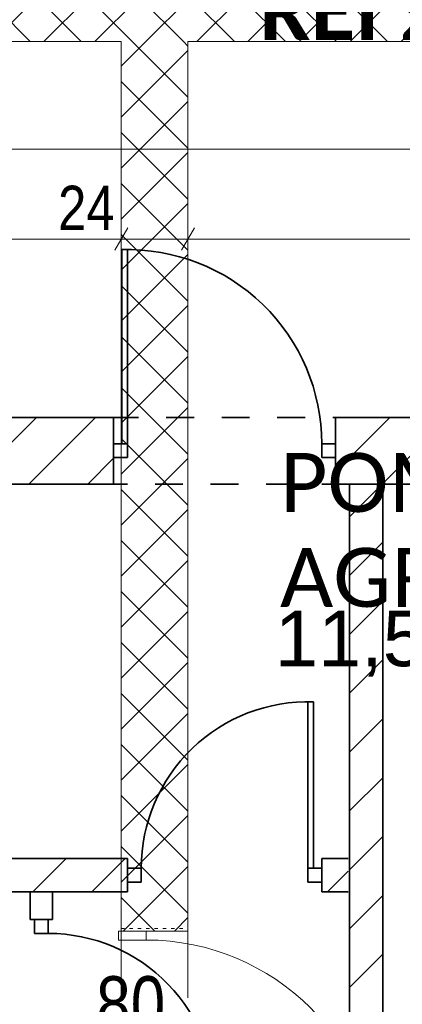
# Model space of a CAD drawing. Header units: centimetres. Extents: x 18292 to 3593338517, y 11794 to 62103.
# Tile 32 of 147: x 28440 to 28578, y 55912 to 56267. Entities that reach past the tile are written whole.
import ezdxf

# ---------------------------------------------------------------- set-up
doc = ezdxf.new("R2010")
doc.units = ezdxf.units.CM
doc.header["$MEASUREMENT"] = 0
for name, pattern in [('Dashed-002', [20, 10, -10]), ('Kreski-Szerokie', [3, 1.2, -1.8]), ('Przerywana', [48, 24, -24])]:
    doc.linetypes.add(name, pattern=pattern)
for name, color, linetype in [('499-Wymiary i opisy', 7, 'Continuous'), ('___WYBURZENIA', 7, 'Continuous'), ('__PROJEKTOWANE', 7, 'Continuous'), ('MF_OKNA', 7, 'Continuous')]:
    doc.layers.add(name, color=color, linetype=linetype)
doc.styles.add('GENERATED_STYLE_1', font='txt')
doc.styles.add('GENERATED_STYLE_2', font='txt')
doc.styles.add('GENERATED_STYLE_4', font='txt')
doc.styles.add('GENERATED_STYLE_7', font='txt')
doc.styles.add('GENERATED_STYLE_8', font='txt')
doc.dimstyles.new('GENERATED_STYLE__1', dxfattribs={"dimtxt": 16, "dimasz": 6.08, "dimexe": 0.18, "dimexo": 0.0625, "dimgap": 0.09, "dimtad": 1, "dimtih": 1, "dimtoh": 1, "dimdec": 0, "dimzin": 0, "dimdsep": 46, "dimtxsty": 'GENERATED_STYLE_4', "dimblk": 'ARROWHEAD_2', "dimblk1": 'ARROWHEAD_2', "dimblk2": 'ARROWHEAD_2', "dimcen": 0.09, "dimse1": 1, "dimse2": 1, "dimclrd": 7, "dimclre": 7, "dimclrt": 7, "dimadec": 0, "dimazin": 0, "dimtfac": 1, "dimtdec": 4, "dimtmove": 0, "dimatfit": 3, "dimfxl": 0, "dimtolj": 1, "dimtzin": 0, "dimarcsym": 0})
doc.dimstyles.new('GENERATED_STYLE__6', dxfattribs={"dimtxt": 16, "dimasz": 6.08, "dimexe": 0.18, "dimexo": 0.0625, "dimgap": 0.09, "dimtad": 1, "dimdec": 0, "dimzin": 0, "dimdsep": 46, "dimtxsty": 'GENERATED_STYLE_1', "dimblk": 'ARROWHEAD_2', "dimblk1": 'ARROWHEAD_2', "dimblk2": 'ARROWHEAD_2', "dimcen": 0.09, "dimse1": 1, "dimse2": 1, "dimclrd": 7, "dimclre": 7, "dimclrt": 7, "dimadec": 0, "dimazin": 0, "dimtfac": 1, "dimtdec": 4, "dimtmove": 0, "dimatfit": 3, "dimfxl": 0, "dimtolj": 1, "dimtzin": 0, "dimarcsym": 0})
pattern_1 = [(45, (4868174.165, 3898003.605), (-10.606601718, 10.606601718), [])]
pattern_2 = [(45, (4868174.165, 3898003.605), (-9.192387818, 9.192387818), []), (135, (4868174.165, 3898003.605), (9.192387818, 9.192387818), [])]

# ---------------------------------------------------------------- blocks, each defined once
blk = doc.blocks.new('Drzwi metalowe 21_4')
at = {"layer": '__PROJEKTOWANE', "color": 7, "linetype": 'Continuous', "lineweight": 13}
blk.add_line((41.8, 0), (41.8, 83.6), dxfattribs=at)
at = {"layer": '__PROJEKTOWANE', "color": 150, "linetype": 'Continuous', "lineweight": 13}
for p, q in [((-45, 15), (-49.3, 15)), ((-45, 15), (-49.3, 15)), ((-45, 15), (-45, 0)), ((-45, 15), (-45, 0)), ((-45, 15), (-45, 0)), ((45, 15), (45, 0)), ((45, 15), (45, 0)), ((45, 15), (45, 0)), ((45, 15), (49.3, 15)), ((45, 15), (49.3, 15)), ((-45, 0), (-45, -9)), ((-45, 0), (-45, -9)), ((45, 0), (45, -9)), ((45, 0), (45, -9)), ((-45, -9), (-49.3, -9)), ((-45, -9), (-49.3, -9)), ((45, -9), (49.3, -9)), ((45, -9), (49.3, -9))]:
    blk.add_line(p, q, dxfattribs=at)
at = {"layer": '__PROJEKTOWANE', "color": 7, "linetype": 'Przerywana', "lineweight": 13}
for p, q in [((-45, 15), (45, 15)), ((-45, -9), (45, -9))]:
    blk.add_line(p, q, dxfattribs=at)
at = {"layer": '__PROJEKTOWANE', "color": 7, "linetype": 'Continuous', "lineweight": 15}
for p, q in [((-41.8, 0), (-45, 0)), ((-45, 0), (-45, -10)), ((-41.8, -10), (-41.8, 0)), ((45, 0), (41.8, 0)), ((41.8, 0), (41.8, -10)), ((45, -10), (45, 0)), ((-45, -10), (-41.8, -10)), ((41.8, -10), (45, -10))]:
    blk.add_line(p, q, dxfattribs=at)
at = {"layer": '__PROJEKTOWANE', "color": 7, "linetype": 'Continuous', "lineweight": 13}
blk.add_arc((41.8, 0), 83.6, 90, 180, dxfattribs=at)
blk = doc.blocks.new('*D78', base_point=(4868174.17, 3898003.61))
at = {"layer": '499-Wymiary i opisy', "color": 7, "linetype": 'Continuous', "lineweight": 13}
for p, q in [((28217.88, 56181.79), (28217.88, 56193.79)), ((28476.7, 56181.79), (28476.7, 56193.79)), ((28220.19, 56191.79), (28215.57, 56183.79)), ((28479.01, 56191.79), (28474.39, 56183.79)), ((28213.97, 56187.79), (28217.88, 56187.79)), ((28217.88, 56187.79), (28476.7, 56187.79))]:
    blk.add_line(p, q, dxfattribs=at)
at = {"layer": '499-Wymiary i opisy', "color": 7, "lineweight": 13, "char_height": 16, "attachment_point": 7, "style": 'GENERATED_STYLE_4'}
for s, insert in [('\\A1;{\\pql;\\fArial Narrow|b0|i0|c238|p34;259}', (28321.69, 56190.99)), ('\\A1;{\\pql;\\fArial Narrow|b0|i0|c238|p34;24}', (28453.91, 56190.99))]:
    blk.add_mtext(s, dxfattribs=dict(at, insert=insert))
blk = doc.blocks.new('ARROWHEAD_2')
at = {"color": 0, "linetype": 'Continuous', "lineweight": 0}
for p, q in [((-0.378, -0.655), (0.378, 0.655)), ((0, 0), (-1, 0))]:
    blk.add_line(p, q, dxfattribs=at)
blk = doc.blocks.new('*D79', base_point=(4868174.17, 3898003.61))
at = {"layer": '499-Wymiary i opisy', "color": 7, "linetype": 'Continuous', "lineweight": 13}
for p, q in [((28476.7, 56181.79), (28476.7, 56193.79)), ((28500.7, 56181.79), (28500.7, 56193.79)), ((28479.01, 56191.79), (28474.39, 56183.79)), ((28503.01, 56191.79), (28498.39, 56183.79)), ((28476.7, 56187.79), (28500.7, 56187.79))]:
    blk.add_line(p, q, dxfattribs=at)
blk = doc.blocks.new('*D80', base_point=(4868174.17, 3898003.61))
at = {"layer": '499-Wymiary i opisy', "color": 7, "linetype": 'Continuous', "lineweight": 13}
for p, q in [((28500.7, 56181.79), (28500.7, 56193.79)), ((28781.88, 56181.79), (28781.88, 56193.79)), ((28503.01, 56191.79), (28498.39, 56183.79)), ((28784.19, 56191.79), (28779.57, 56183.79)), ((28500.7, 56187.79), (28781.88, 56187.79))]:
    blk.add_line(p, q, dxfattribs=at)
at = {"layer": '499-Wymiary i opisy', "color": 7, "lineweight": 13, "char_height": 16, "attachment_point": 7, "style": 'GENERATED_STYLE_4'}
for s, insert in [('\\A1;{\\pql;\\fArial Narrow|b0|i0|c238|p34;281}', (28615.69, 56190.99)), ('\\A1;{\\pql;\\fArial Narrow|b0|i0|c238|p34;12}', (28759.09, 56190.99))]:
    blk.add_mtext(s, dxfattribs=dict(at, insert=insert))
blk = doc.blocks.new('*D126', base_point=(4868174.17, 3898003.61))
at = {"layer": '499-Wymiary i opisy', "color": 7, "linetype": 'Continuous', "lineweight": 13}
for p, q in [((31249.77, 59744.18), (31241.77, 59748.8)), ((31245.77, 59746.49), (31245.77, 59750.41)), ((31251.77, 59746.49), (31239.77, 59746.49)), ((31245.77, 52927.49), (31245.77, 59746.49)), ((31251.77, 52927.49), (31239.77, 52927.49)), ((31241.77, 52929.8), (31249.77, 52925.18)), ((31245.77, 52923.58), (31245.77, 52927.49))]:
    blk.add_line(p, q, dxfattribs=at)
at = {"layer": '499-Wymiary i opisy', "color": 7, "lineweight": 13, "insert": (31242.57, 56311.39), "char_height": 16, "attachment_point": 7, "rotation": 90, "style": 'GENERATED_STYLE_1'}
blk.add_mtext('\\A1;{\\pql;\\fArial Narrow|b1|i0|c238|p34;6\xa0819}', dxfattribs=at)

msp = doc.modelspace()

# ---------------------------------------------------------------- hatches: boundary and pattern name
at = {"layer": '___WYBURZENIA', "linetype": 'Continuous', "lineweight": 35}
h = msp.add_hatch(dxfattribs=at)
h.set_pattern_fill('bloczki_ceramiczne_000a', color=30, style=0, pattern_type=2)
h.set_pattern_definition(pattern_1)
h.paths.add_polyline_path([(28473.88, 56123.49), (28312.88, 56123.49), (28312.88, 56099.49), (28473.88, 56099.49)])
h = msp.add_hatch(dxfattribs=at)
h.set_pattern_fill('bloczki_ceramiczne_000a', color=30, style=0, pattern_type=2)
h.set_pattern_definition(pattern_1)
h.paths.add_polyline_path([(28623.88, 56123.49), (28553.88, 56123.49), (28553.88, 56099.49), (28623.88, 56099.49)])
h = msp.add_hatch(dxfattribs=at)
h.set_pattern_fill('bloczki_ceramiczne_000a', color=30, style=0, pattern_type=2)
h.set_pattern_definition(pattern_1)
h.paths.add_polyline_path([(28317.88, 55964.49), (28317.88, 55820.49), (28329.88, 55820.49), (28329.88, 55952.49), (28478.88, 55952.49), (28478.88, 55964.49), (28364.88, 55964.49), (28364.88, 56099.49), (28352.88, 56099.49), (28352.88, 55964.49), (28329.38, 55964.49)])
h = msp.add_hatch(dxfattribs=at)
h.set_pattern_fill('bloczki_ceramiczne_000a', color=30, style=0, pattern_type=2)
h.set_pattern_definition(pattern_1)
h.paths.add_polyline_path([(28570.88, 55820.49), (28570.88, 56099.49), (28558.88, 56099.49), (28558.88, 55820.49)])
at = {"layer": '___WYBURZENIA', "linetype": 'Continuous', "lineweight": 13, "true_color": 0x6a6a6a}
h = msp.add_hatch(dxfattribs=at)
h.set_pattern_fill('ceg3a_zwyk3a_000a', color=251, style=0, pattern_type=2)
h.set_pattern_definition(pattern_1)
h.paths.add_polyline_path([(28558.38, 55964.49), (28548.88, 55964.49), (28548.88, 55952.49), (28558.38, 55952.49)])
at = {"layer": '__PROJEKTOWANE', "linetype": 'Continuous', "lineweight": 0, "true_color": 0x000000}
h = msp.add_hatch(dxfattribs=at)
h.set_pattern_fill('Concrete_Block_000a', color=18, style=0, pattern_type=2)
h.set_pattern_definition(pattern_2)
h.paths.add_polyline_path([(28217.88, 56258.99), (28793.88, 56258.99), (28793.88, 56282.99), (28217.88, 56282.99)])
h = msp.add_hatch(dxfattribs=at)
h.set_pattern_fill('Concrete_Block_000a', color=18, style=0, pattern_type=2)
h.set_pattern_definition(pattern_2)
h.paths.add_polyline_path([(28476.7, 56258.99), (28476.7, 55938.32), (28500.7, 55938.32), (28500.7, 56258.99)])

# ---------------------------------------------------------------- linework, layer by layer
at = {"layer": '___WYBURZENIA', "color": 30, "linetype": 'Continuous', "lineweight": 35}
for p, q in [((28476.88, 56113.99), (28476.88, 56183.97)), ((28478.88, 56113.99), (28478.88, 56183.99)), ((28312.88, 56123.49), (28473.88, 56123.49)), ((28473.88, 56123.49), (28473.88, 56099.49)), ((28623.88, 56123.49), (28553.88, 56123.49)), ((28553.88, 56123.49), (28553.88, 56099.49)), ((28562.88, 56123.49), (28623.88, 56123.49)), ((28478.88, 56113.99), (28473.88, 56113.99)), ((28473.88, 56111.49), (28473.88, 56108.99)), ((28478.88, 56108.99), (28478.88, 56113.99)), ((28548.88, 56108.99), (28548.88, 56113.99)), ((28548.88, 56113.99), (28553.88, 56113.99)), ((28553.88, 56111.49), (28553.88, 56108.99)), ((28473.88, 56108.99), (28478.88, 56108.99)), ((28553.88, 56108.99), (28548.88, 56108.99)), ((28473.88, 56099.49), (28312.88, 56099.49)), ((28553.88, 56099.49), (28623.88, 56099.49)), ((28558.88, 56099.49), (28558.88, 55820.49)), ((28570.88, 56099.49), (28570.88, 55820.49)), ((28543.88, 55960.99), (28543.88, 56020.99)), ((28545.88, 55960.99), (28545.88, 56020.96)), ((28364.88, 55964.49), (28478.88, 55964.49)), ((28478.88, 55964.49), (28478.88, 55952.49)), ((28548.88, 55964.49), (28548.88, 55952.49)), ((28548.88, 55964.49), (28558.38, 55964.49)), ((28483.88, 55960.99), (28478.88, 55960.99)), ((28478.88, 55958.49), (28478.88, 55955.99)), ((28483.88, 55955.99), (28483.88, 55960.99)), ((28543.88, 55955.99), (28543.88, 55960.99)), ((28543.88, 55960.99), (28548.88, 55960.99)), ((28548.88, 55958.49), (28548.88, 55955.99)), ((28478.88, 55955.99), (28483.88, 55955.99)), ((28548.88, 55955.99), (28543.88, 55955.99)), ((28329.38, 55952.49), (28478.88, 55952.49)), ((28443.88, 55952.49), (28443.88, 55942.49)), ((28451.88, 55952.49), (28451.88, 55942.49)), ((28548.88, 55952.49), (28558.38, 55952.49)), ((28443.88, 55942.49), (28451.88, 55942.49)), ((28447.88, 55942.49), (28445.38, 55942.49)), ((28445.38, 55942.49), (28445.38, 55937.49)), ((28450.38, 55937.49), (28450.38, 55942.49)), ((28445.38, 55937.49), (28450.38, 55937.49))]:
    msp.add_line(p, q, dxfattribs=at)
at = {"layer": '___WYBURZENIA', "color": 30, "linetype": 'Dashed-002', "lineweight": 35, "flags": 128}
msp.add_lwpolyline([(28232.88, 56123.49), (28703.88, 56123.49), (28703.88, 56099.49), (28232.88, 56099.49)], close=True, dxfattribs=at)
at = {"layer": '___WYBURZENIA', "color": 30, "linetype": 'Continuous', "lineweight": 35}
for centre, radius, start, end in [((28478.88, 56113.99), 70, 0, 91.6372), ((28543.88, 55960.99), 60, 88.0898, 180), ((28450.38, 55877.49), 60, 358.0898, 90)]:
    msp.add_arc(centre, radius, start, end, dxfattribs=at)
at = {"layer": '__PROJEKTOWANE', "color": 150, "linetype": 'Continuous', "lineweight": 13}
for p, q in [((27960.5, 56220.15), (28777.88, 56220.15)), ((28476.7, 55938.32), (28476.7, 55942.62)), ((28500.7, 55938.32), (28500.7, 55942.62)), ((28485.7, 55938.32), (28476.7, 55938.32)), ((28500.7, 55938.32), (28485.7, 55938.32)), ((28500.7, 55938.32), (28485.7, 55938.32))]:
    msp.add_line(p, q, dxfattribs=at)
at = {"layer": '__PROJEKTOWANE', "color": 150, "linetype": 'Continuous', "lineweight": 13, "flags": 128}
for points in [[(28217.88, 56258.99), (28476.7, 56258.99)], [(28476.7, 56258.99), (28476.7, 55938.32)], [(28500.7, 56258.99), (28781.88, 56258.99)], [(28500.7, 55938.32), (28500.7, 56258.99)]]:
    msp.add_lwpolyline(points, dxfattribs=at)
at = {"layer": '__PROJEKTOWANE', "color": 7, "linetype": 'Kreski-Szerokie', "lineweight": 13, "flags": 128}
msp.add_lwpolyline([(28476.7, 55939.32), (28500.82, 55939.32)], dxfattribs=at)

# ---------------------------------------------------------------- block references
at = {"layer": '__PROJEKTOWANE', "color": 5, "linetype": 'Continuous', "lineweight": 13, "zscale": 100, "rotation": 270}
msp.add_blockref('Drzwi metalowe 21_4', (28485.7, 55893.32), dxfattribs=at)

# ---------------------------------------------------------------- texts
at = {"layer": '__PROJEKTOWANE', "color": 1, "linetype": 'Continuous', "lineweight": 13, "insert": (28526.41, 56259.33), "char_height": 21.2625, "attachment_point": 7, "style": 'GENERATED_STYLE_8'}
msp.add_mtext('\\A1;{\\pql;\\fCalibri Light|b1|i0|c238|p34;REI 240}', dxfattribs=at)
at = {"layer": '__PROJEKTOWANE', "color": 150, "linetype": 'Continuous', "lineweight": 13, "insert": (28533.85, 56054.95), "char_height": 21.2625, "attachment_point": 7, "line_spacing_factor": 0.965562, "style": 'GENERATED_STYLE_7'}
msp.add_mtext('\\A1;{\\pql;\\fCalibri Light|b0|i0|c238|p34;POMIESZCZENIE \\P\\pql;\\fCalibri Light|b0|i0|c238|p34;AGREGATU}', dxfattribs=at)
at = {"layer": '__PROJEKTOWANE', "color": 150, "lineweight": 13, "insert": (28532.02, 56030.1), "char_height": 20, "attachment_point": 7, "style": 'GENERATED_STYLE_2'}
msp.add_mtext('{\\fArial|b0|i0|c238|p38;11,50 m{\\H0.66x;\\S2^  ;}}', dxfattribs=at)
at = {"layer": 'MF_OKNA', "color": 7, "linetype": 'Continuous', "lineweight": 13, "insert": (28467.66, 55911.93), "char_height": 20, "attachment_point": 4, "style": 'GENERATED_STYLE_2'}
msp.add_mtext('\\A1;{\\W0.800000x;\\pql;\\fArial|b0|i0|c238|p38;80}', dxfattribs=at)

# ---------------------------------------------------------------- dimensions: what is measured, and where the dimension line sits
at = {"layer": '499-Wymiary i opisy', "color": 7, "linetype": 'Continuous', "lineweight": 13}
dim = msp.add_linear_dim(base=(31245.77, 59746.49), p1=(24264.88, 52927.49), p2=(25791.88, 59746.49), angle=90, dimstyle='GENERATED_STYLE__6', dxfattribs=at)
dim.commit()
dim.dimension.update_dxf_attribs({"geometry": '*D126', "text_midpoint": (31234.57, 56338.88), "dimtype": 160, "text_rotation": 90})
for base, p1, p2, picture, middle in [((28476.7, 56187.79), (28217.88, 56123.49), (28476.7, 56258.99), '*D78', (28339.99, 56198.99)), ((28500.7, 56187.79), (28476.7, 56258.99), (28500.7, 56258.99), '*D79', (28466.1, 56198.99)), ((28781.88, 56187.79), (28500.7, 56258.99), (28781.88, 56258.99), '*D80', (28633.99, 56198.99))]:
    dim = msp.add_linear_dim(base=base, p1=p1, p2=p2, dimstyle='GENERATED_STYLE__1', dxfattribs=at)
    dim.commit()
    dim.dimension.update_dxf_attribs({"geometry": picture, "text_midpoint": middle, "dimtype": 160})

doc.saveas('drawing.dxf')
